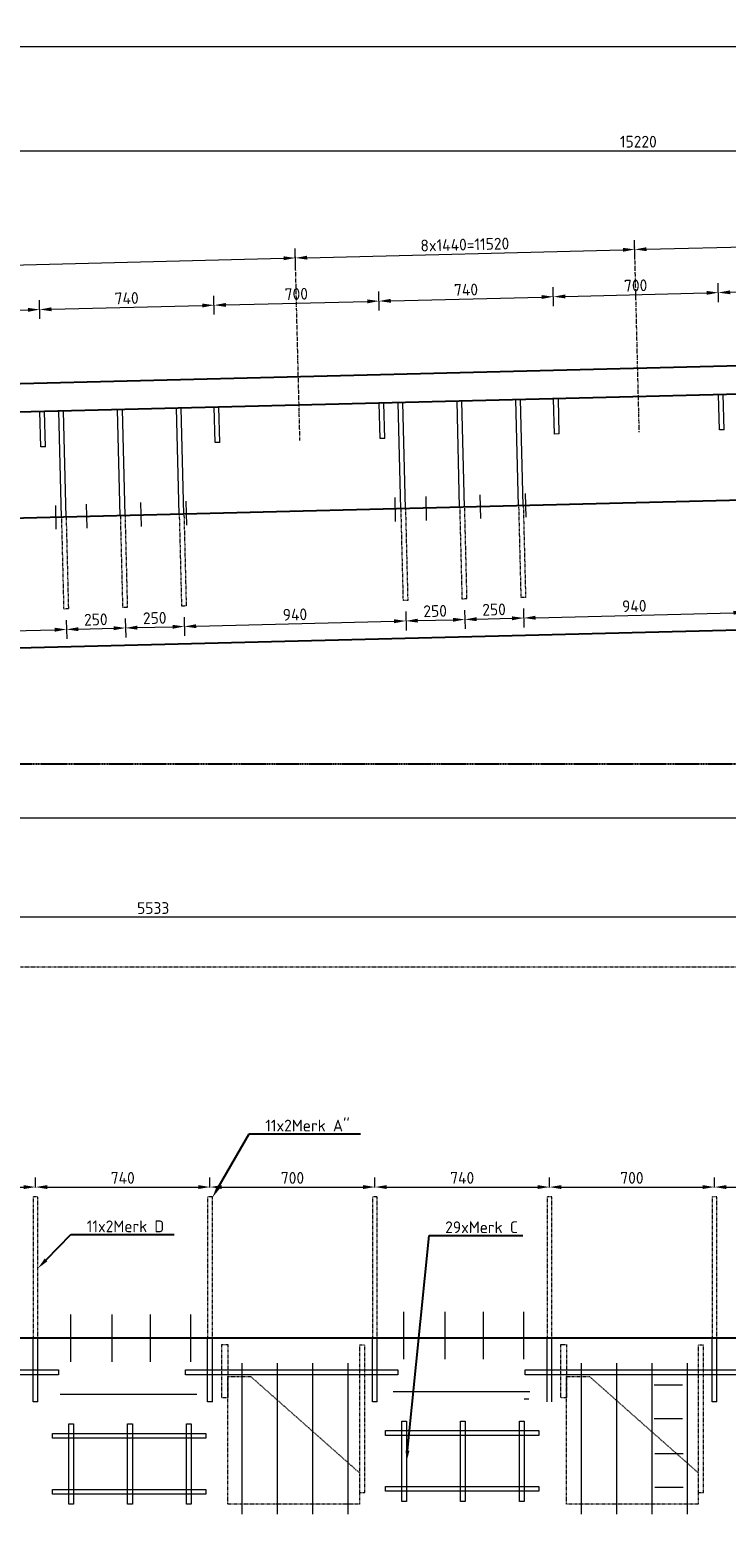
# Model space of a CAD drawing. Header units: millimetres. Extents: x -8028558 to 327273, y -63352 to 83293.
# Tile 163 of 195: x 249233 to 252188, y 10417 to 16718. Entities that reach past the tile are written whole.
import ezdxf
from ezdxf import colors
from ezdxf.entities.mleader import LeaderData, LeaderLine
from ezdxf.math import Vec2, Vec3

# ---------------------------------------------------------------- set-up
doc = ezdxf.new("R2010")
doc.units = ezdxf.units.MM
for name, pattern in [('NLCS-HIDDEN', [4, 2, -2]), ('XX-AFBREEK', [7, 4, -1, 1, -1]), ('XX-HART', [13, 4, -2, 1, -2, 4]), ('ZZ-HIDDEN-SO', [4, 2, -2])]:
    doc.linetypes.add(name, pattern=pattern)
for name, color, linetype, lineweight in [('B-CO-BC-AFBREEKLIJN-GD', 7, 'XX-AFBREEK', 25), ('B-CO-BC-BETONVORM-GD', 90, 'Continuous', 25), ('B-CO-BC-BETONVORM-GN', 10, 'ZZ-HIDDEN-SO', 13), ('B-CO-BC-BETONVORM-M', 7, 'Continuous', 18), ('B-CO-BC-STORTNAAD-GD', 10, 'BC-STORTNAAD', 25), ('B-CO-BC-WAPENING_HOOFDWAPENING-G', 170, 'Continuous', 18), ('B-CO-BC-WAPENING_HOOFDWAPENING-GN', 140, 'NLCS-HIDDEN', 13), ('X-XX-AL-HARTLIJN-G', 7, 'XX-HART', 18), ('X-XX-AL-M', 7, 'Continuous', 18), ('X-XX-AL-VERWIJZING-T25', 7, 'Continuous', 25)]:
    doc.layers.add(name, color=color, linetype=linetype, lineweight=lineweight)
doc.styles.add('NLCS-ISO-ANNOTATIEF-T25', font='NLCS-ISO.ttf', dxfattribs={"height": 2.5})
doc.styles.add('NLCS-ISO-MM20-T25', font='NLCS-ISO.ttf', dxfattribs={"height": 50})
doc.linetypes.add('BC-STORTNAAD', pattern='A,15,-1,[175,NLCS.SHX,S=1,R=0,X=0,Y=0],-1', length=17)
doc.dimstyles.new('NLCS-ANNOTATIEF-T25-PIJL_L0_H0', dxfattribs={"dimtxt": 2.5, "dimasz": 2.5, "dimexe": 2, "dimexo": 2, "dimgap": 0.7, "dimtad": 1, "dimdec": 0, "dimzin": 0, "dimdsep": 46, "dimtxsty": 'NLCS-ISO-ANNOTATIEF-T25', "dimcen": 0, "dimdle": 2, "dimclrd": 256, "dimclre": 256, "dimclrt": 256, "dimadec": 0, "dimazin": 0, "dimtfac": 1, "dimtdec": 3, "dimtofl": 0, "dimtmove": 0, "dimatfit": 3, "dimfxl": 2, "dimfxlon": 1, "dimtfillclr": 256, "dimtolj": 1, "dimtzin": 0, "dimlwd": -1, "dimlwe": -1, "dimarcsym": 0})
doc.dimstyles.new('NLCS-MM20-T25-PIJL_L0_H4', dxfattribs={"dimscale": 20, "dimtxt": 2.5, "dimasz": 2.5, "dimexe": 2, "dimexo": 2, "dimgap": 0.7, "dimtad": 1, "dimdec": 0, "dimzin": 0, "dimdsep": 46, "dimtxsty": 'NLCS-ISO-MM20-T25', "dimcen": 0, "dimdle": 2, "dimclrd": 256, "dimclre": 256, "dimclrt": 256, "dimadec": 4, "dimazin": 0, "dimtfac": 1, "dimtdec": 3, "dimtofl": 0, "dimtmove": 0, "dimatfit": 3, "dimfxl": 2, "dimfxlon": 1, "dimtfillclr": 256, "dimtolj": 1, "dimtzin": 0, "dimlwd": -1, "dimlwe": -1, "dimarcsym": 0})

# ---------------------------------------------------------------- blocks, each defined once
blk = doc.blocks.new('*D10')
at = {"layer": 'B-CO-BC-BETONVORM-M', "transparency": 16777216}
for p, q in [((243129.6, 16605.9), (243129.6, 16685.9)), ((243179.6, 16645.9), (262304.4, 16645.9)), ((262354.4, 16605.9), (262354.4, 16685.9))]:
    blk.add_line(p, q, dxfattribs=at)
for points in [[(243179.6, 16654.2), (243179.6, 16637.6), (243129.6, 16645.9)], [(262304.4, 16654.2), (262304.4, 16637.6), (262354.4, 16645.9)]]:
    blk.add_solid(points, dxfattribs=at)
at = {"layer": 'B-CO-BC-BETONVORM-M', "transparency": 16777216, "insert": (252742, 16684.9), "char_height": 50, "attachment_point": 5, "style": 'NLCS-ISO-ANNOTATIEF-T25'}
blk.add_mtext('\\A1;19225', dxfattribs=at)
blk = doc.blocks.new('*D1214')
at = {"layer": 'X-XX-AL-M', "transparency": 16777216}
for p, q in [((244204.6, 16163.4), (244204.6, 16243.4)), ((244254.6, 16203.4), (259374.9, 16203.4)), ((259424.9, 16163.4), (259424.9, 16243.4))]:
    blk.add_line(p, q, dxfattribs=at)
for points in [[(244254.6, 16211.7), (244254.6, 16195.1), (244204.6, 16203.4)], [(259374.9, 16211.7), (259374.9, 16195.1), (259424.9, 16203.4)]]:
    blk.add_solid(points, dxfattribs=at)
at = {"layer": 'X-XX-AL-M', "transparency": 16777216, "insert": (251814.7, 16242.4), "char_height": 50, "attachment_point": 5, "style": 'NLCS-ISO-MM20-T25'}
blk.add_mtext('\\A1;15220', dxfattribs=at)
blk = doc.blocks.new('*D953')
at = {"layer": 'X-XX-AL-M', "transparency": 16777216}
for p, q in [((248921.2, 15673), (248919.2, 15753)), ((250360.8, 15709), (250358.8, 15789)), ((248970.2, 15714.2), (250309.8, 15747.7))]:
    blk.add_line(p, q, dxfattribs=at)
for points in [[(250309.6, 15756.1), (250310, 15739.4), (250359.8, 15749)], [(248970, 15722.6), (248970.4, 15705.9), (248920.2, 15713)]]:
    blk.add_solid(points, dxfattribs=at)
blk = doc.blocks.new('*D954')
at = {"layer": 'X-XX-AL-M', "transparency": 16777216}
for p, q in [((251800.3, 15745), (251798.3, 15825)), ((250360.8, 15709), (250358.8, 15789)), ((250409.8, 15750.2), (251749.4, 15783.7))]:
    blk.add_line(p, q, dxfattribs=at)
for points in [[(250409.6, 15758.6), (250410, 15741.9), (250359.8, 15749)], [(251749.1, 15792.1), (251749.6, 15775.4), (251799.3, 15785)]]:
    blk.add_solid(points, dxfattribs=at)
at = {"layer": 'X-XX-AL-M', "transparency": 16777216, "insert": (251078.6, 15806), "char_height": 50, "attachment_point": 5, "rotation": 1.4321, "style": 'NLCS-ISO-MM20-T25'}
blk.add_mtext('\\A1;8x1440=11520', dxfattribs=at)
blk = doc.blocks.new('*D955')
at = {"layer": 'X-XX-AL-M', "transparency": 16777216}
for p, q in [((251800.3, 15745), (251798.3, 15825)), ((251849.3, 15786.2), (253188.9, 15819.7)), ((253239.9, 15781), (253237.9, 15860.9))]:
    blk.add_line(p, q, dxfattribs=at)
for points in [[(253188.7, 15828), (253189.1, 15811.4), (253238.9, 15821)], [(251849.1, 15794.6), (251849.5, 15777.9), (251799.3, 15785)]]:
    blk.add_solid(points, dxfattribs=at)
blk = doc.blocks.new('*D1247')
at = {"layer": 'X-XX-AL-M', "transparency": 16777216}
for p, q in [((249276.2, 15490), (249274.2, 15570)), ((248576.4, 15472.5), (248574.4, 15552.5)), ((248625.4, 15513.7), (249225.2, 15528.7))]:
    blk.add_line(p, q, dxfattribs=at)
for points in [[(248625.2, 15522.1), (248625.6, 15505.4), (248575.4, 15512.5)], [(249225, 15537.1), (249225.4, 15520.4), (249275.2, 15530)]]:
    blk.add_solid(points, dxfattribs=at)
at = {"layer": 'X-XX-AL-M', "transparency": 16777216, "insert": (248924.3, 15560.2), "char_height": 50, "attachment_point": 5, "rotation": 1.4321, "style": 'NLCS-ISO-MM20-T25'}
blk.add_mtext('\\A1;700', dxfattribs=at)
blk = doc.blocks.new('*D1248')
at = {"layer": 'X-XX-AL-M', "transparency": 16777216}
for p, q in [((249276.2, 15490), (249274.2, 15570)), ((250016, 15508.5), (250014, 15588.5)), ((249325.2, 15531.2), (249965, 15547.2))]:
    blk.add_line(p, q, dxfattribs=at)
for points in [[(249325, 15539.6), (249325.4, 15522.9), (249275.2, 15530)], [(249964.8, 15555.6), (249965.2, 15538.9), (250015, 15548.5)]]:
    blk.add_solid(points, dxfattribs=at)
at = {"layer": 'X-XX-AL-M', "transparency": 16777216, "insert": (249644.1, 15578.2), "char_height": 50, "attachment_point": 5, "rotation": 1.4321, "style": 'NLCS-ISO-MM20-T25'}
blk.add_mtext('\\A1;740', dxfattribs=at)
blk = doc.blocks.new('*D1249')
at = {"layer": 'X-XX-AL-M', "transparency": 16777216}
for p, q in [((250016, 15508.5), (250014, 15588.5)), ((250065, 15549.7), (250664.8, 15564.7)), ((250715.8, 15526), (250713.8, 15606))]:
    blk.add_line(p, q, dxfattribs=at)
for points in [[(250664.6, 15573.1), (250665, 15556.4), (250714.8, 15566)], [(250064.8, 15558.1), (250065.2, 15541.4), (250015, 15548.5)]]:
    blk.add_solid(points, dxfattribs=at)
at = {"layer": 'X-XX-AL-M', "transparency": 16777216, "insert": (250363.9, 15596.2), "char_height": 50, "attachment_point": 5, "rotation": 1.4321, "style": 'NLCS-ISO-MM20-T25'}
blk.add_mtext('\\A1;700', dxfattribs=at)
blk = doc.blocks.new('*D1250')
at = {"layer": 'X-XX-AL-M', "transparency": 16777216}
for p, q in [((250715.8, 15526), (250713.8, 15606)), ((250764.7, 15567.2), (251404.5, 15583.2)), ((251455.5, 15544.5), (251453.5, 15624.5))]:
    blk.add_line(p, q, dxfattribs=at)
for points in [[(250764.5, 15575.6), (250765, 15558.9), (250714.8, 15566)], [(251404.3, 15591.5), (251404.8, 15574.9), (251454.5, 15584.5)]]:
    blk.add_solid(points, dxfattribs=at)
at = {"layer": 'X-XX-AL-M', "transparency": 16777216, "insert": (251083.7, 15614.2), "char_height": 50, "attachment_point": 5, "rotation": 1.4321, "style": 'NLCS-ISO-MM20-T25'}
blk.add_mtext('\\A1;740', dxfattribs=at)
blk = doc.blocks.new('*D1251')
at = {"layer": 'X-XX-AL-M', "transparency": 16777216}
for p, q in [((252155.3, 15562), (252153.3, 15642)), ((251455.5, 15544.5), (251453.5, 15624.5)), ((251504.5, 15585.7), (252104.3, 15600.7))]:
    blk.add_line(p, q, dxfattribs=at)
for points in [[(251504.3, 15594), (251504.7, 15577.4), (251454.5, 15584.5)], [(252104.1, 15609), (252104.5, 15592.4), (252154.3, 15602)]]:
    blk.add_solid(points, dxfattribs=at)
at = {"layer": 'X-XX-AL-M', "transparency": 16777216, "insert": (251803.4, 15632.2), "char_height": 50, "attachment_point": 5, "rotation": 1.4321, "style": 'NLCS-ISO-MM20-T25'}
blk.add_mtext('\\A1;700', dxfattribs=at)
blk = doc.blocks.new('*D1252')
at = {"layer": 'X-XX-AL-M', "transparency": 16777216}
for p, q in [((252155.3, 15562), (252153.3, 15642)), ((252895.1, 15580.5), (252893.1, 15660.4)), ((252204.3, 15603.2), (252844.1, 15619.2))]:
    blk.add_line(p, q, dxfattribs=at)
for points in [[(252843.9, 15627.5), (252844.3, 15610.9), (252894.1, 15620.5)], [(252204.1, 15611.5), (252204.5, 15594.9), (252154.3, 15602)]]:
    blk.add_solid(points, dxfattribs=at)
at = {"layer": 'X-XX-AL-M', "transparency": 16777216, "insert": (252523.2, 15650.2), "char_height": 50, "attachment_point": 5, "rotation": 1.4321, "style": 'NLCS-ISO-MM20-T25'}
blk.add_mtext('\\A1;740', dxfattribs=at)
blk = doc.blocks.new('*D1185')
at = {"layer": 'X-XX-AL-M', "transparency": 16777216}
for p, q in [((248448.5, 14189), (248450.5, 14109)), ((249388.2, 14212.5), (249390.2, 14132.5)), ((248499.5, 14150.3), (249339.2, 14171.3))]:
    blk.add_line(p, q, dxfattribs=at)
for points in [[(249339, 14179.6), (249339.4, 14162.9), (249389.2, 14172.5)], [(248499.2, 14158.6), (248499.7, 14142), (248449.5, 14149)]]:
    blk.add_solid(points, dxfattribs=at)
at = {"layer": 'X-XX-AL-M', "transparency": 16777216, "insert": (248918.3, 14199.8), "char_height": 50, "attachment_point": 5, "rotation": 1.4321, "style": 'NLCS-ISO-MM20-T25'}
blk.add_mtext('\\A1;940', dxfattribs=at)
blk = doc.blocks.new('*D1186')
at = {"layer": 'X-XX-AL-M', "transparency": 16777216}
for p, q in [((249388.2, 14212.5), (249390.2, 14132.5)), ((249439.2, 14173.8), (249589.1, 14177.5)), ((249638.1, 14218.8), (249640.1, 14138.8))]:
    blk.add_line(p, q, dxfattribs=at)
for points in [[(249439, 14182.1), (249439.4, 14165.4), (249389.2, 14172.5)], [(249588.9, 14185.9), (249589.3, 14169.2), (249639.1, 14178.8)]]:
    blk.add_solid(points, dxfattribs=at)
at = {"layer": 'X-XX-AL-M', "transparency": 16777216, "insert": (249513.2, 14214.6), "char_height": 50, "attachment_point": 5, "rotation": 1.4321, "style": 'NLCS-ISO-MM20-T25'}
blk.add_mtext('\\A1;250', dxfattribs=at)
blk = doc.blocks.new('*D1187')
at = {"layer": 'X-XX-AL-M', "transparency": 16777216}
for p, q in [((249638.1, 14218.8), (249640.1, 14138.8)), ((249689.1, 14180), (249839, 14183.8)), ((249888, 14225), (249890, 14145))]:
    blk.add_line(p, q, dxfattribs=at)
for points in [[(249688.9, 14188.4), (249689.3, 14171.7), (249639.1, 14178.8)], [(249838.8, 14192.1), (249839.2, 14175.4), (249889, 14185)]]:
    blk.add_solid(points, dxfattribs=at)
at = {"layer": 'X-XX-AL-M', "transparency": 16777216, "insert": (249763.1, 14220.9), "char_height": 50, "attachment_point": 5, "rotation": 1.4321, "style": 'NLCS-ISO-MM20-T25'}
blk.add_mtext('\\A1;250', dxfattribs=at)
blk = doc.blocks.new('*D1188')
at = {"layer": 'X-XX-AL-M', "transparency": 16777216}
for p, q in [((250827.7, 14248.5), (250829.7, 14168.5)), ((249888, 14225), (249890, 14145)), ((249939, 14186.3), (250778.7, 14207.3))]:
    blk.add_line(p, q, dxfattribs=at)
for points in [[(249938.8, 14194.6), (249939.2, 14177.9), (249889, 14185)], [(250778.5, 14215.6), (250778.9, 14198.9), (250828.7, 14208.5)]]:
    blk.add_solid(points, dxfattribs=at)
at = {"layer": 'X-XX-AL-M', "transparency": 16777216, "insert": (250357.9, 14235.8), "char_height": 50, "attachment_point": 5, "rotation": 1.4321, "style": 'NLCS-ISO-MM20-T25'}
blk.add_mtext('\\A1;940', dxfattribs=at)
blk = doc.blocks.new('*D1189')
at = {"layer": 'X-XX-AL-M', "transparency": 16777216}
for p, q in [((250827.7, 14248.5), (250829.7, 14168.5)), ((251077.6, 14254.7), (251079.6, 14174.8)), ((250878.7, 14209.8), (251028.7, 14213.5))]:
    blk.add_line(p, q, dxfattribs=at)
for points in [[(250878.5, 14218.1), (250878.9, 14201.4), (250828.7, 14208.5)], [(251028.5, 14221.8), (251028.9, 14205.2), (251078.6, 14214.8)]]:
    blk.add_solid(points, dxfattribs=at)
at = {"layer": 'X-XX-AL-M', "transparency": 16777216, "insert": (250952.7, 14250.6), "char_height": 50, "attachment_point": 5, "rotation": 1.4321, "style": 'NLCS-ISO-MM20-T25'}
blk.add_mtext('\\A1;250', dxfattribs=at)
blk = doc.blocks.new('*D1190')
at = {"layer": 'X-XX-AL-M', "transparency": 16777216}
for p, q in [((251077.6, 14254.7), (251079.6, 14174.8)), ((251327.6, 14261), (251329.6, 14181)), ((251128.6, 14216), (251278.6, 14219.8))]:
    blk.add_line(p, q, dxfattribs=at)
for points in [[(251128.4, 14224.3), (251128.8, 14207.7), (251078.6, 14214.8)], [(251278.4, 14228.1), (251278.8, 14211.4), (251328.6, 14221)]]:
    blk.add_solid(points, dxfattribs=at)
at = {"layer": 'X-XX-AL-M', "transparency": 16777216, "insert": (251202.6, 14256.9), "char_height": 50, "attachment_point": 5, "rotation": 1.4321, "style": 'NLCS-ISO-MM20-T25'}
blk.add_mtext('\\A1;250', dxfattribs=at)
blk = doc.blocks.new('*D1191')
at = {"layer": 'X-XX-AL-M', "transparency": 16777216}
for p, q in [((251327.6, 14261), (251329.6, 14181)), ((251378.6, 14222.3), (252218.3, 14243.3)), ((252267.3, 14284.5), (252269.3, 14204.5))]:
    blk.add_line(p, q, dxfattribs=at)
for points in [[(252218.1, 14251.6), (252218.5, 14234.9), (252268.3, 14244.5)], [(251378.3, 14230.6), (251378.8, 14213.9), (251328.6, 14221)]]:
    blk.add_solid(points, dxfattribs=at)
at = {"layer": 'X-XX-AL-M', "transparency": 16777216, "insert": (251797.4, 14271.7), "char_height": 50, "attachment_point": 5, "rotation": 1.4321, "style": 'NLCS-ISO-MM20-T25'}
blk.add_mtext('\\A1;940', dxfattribs=at)
blk = doc.blocks.new('*D1219')
at = {"layer": 'X-XX-AL-M', "transparency": 16777216}
for p, q in [((248557.6, 11804.7), (248557.6, 11846)), ((249257.4, 11804.7), (249257.4, 11846)), ((248607.6, 11806), (249207.4, 11806))]:
    blk.add_line(p, q, dxfattribs=at)
for points in [[(248607.6, 11814.3), (248607.6, 11797.7), (248557.6, 11806)], [(249207.4, 11814.3), (249207.4, 11797.7), (249257.4, 11806)]]:
    blk.add_solid(points, dxfattribs=at)
at = {"layer": 'X-XX-AL-M', "transparency": 16777216, "insert": (248907.5, 11845), "char_height": 50, "attachment_point": 5, "style": 'NLCS-ISO-MM20-T25'}
blk.add_mtext('\\A1;700', dxfattribs=at)
blk = doc.blocks.new('*D1220')
at = {"layer": 'X-XX-AL-M', "transparency": 16777216}
for p, q in [((249257.4, 11804.7), (249257.4, 11846)), ((249997.6, 11804.7), (249997.6, 11846)), ((249307.4, 11806), (249947.6, 11806))]:
    blk.add_line(p, q, dxfattribs=at)
for points in [[(249307.4, 11814.3), (249307.4, 11797.7), (249257.4, 11806)], [(249947.6, 11814.3), (249947.6, 11797.7), (249997.6, 11806)]]:
    blk.add_solid(points, dxfattribs=at)
at = {"layer": 'X-XX-AL-M', "transparency": 16777216, "insert": (249627.5, 11845), "char_height": 50, "attachment_point": 5, "style": 'NLCS-ISO-MM20-T25'}
blk.add_mtext('\\A1;740', dxfattribs=at)
blk = doc.blocks.new('*D1221')
at = {"layer": 'X-XX-AL-M', "transparency": 16777216}
for p, q in [((249997.6, 11804.7), (249997.6, 11846)), ((250697.4, 11804.7), (250697.4, 11846)), ((250047.6, 11806), (250647.4, 11806))]:
    blk.add_line(p, q, dxfattribs=at)
for points in [[(250047.6, 11814.3), (250047.6, 11797.7), (249997.6, 11806)], [(250647.4, 11814.3), (250647.4, 11797.7), (250697.4, 11806)]]:
    blk.add_solid(points, dxfattribs=at)
at = {"layer": 'X-XX-AL-M', "transparency": 16777216, "insert": (250347.5, 11845), "char_height": 50, "attachment_point": 5, "style": 'NLCS-ISO-MM20-T25'}
blk.add_mtext('\\A1;700', dxfattribs=at)
blk = doc.blocks.new('*D1222')
at = {"layer": 'X-XX-AL-M', "transparency": 16777216}
for p, q in [((250697.4, 11804.7), (250697.4, 11846)), ((251437.6, 11804.7), (251437.6, 11846)), ((250747.4, 11806), (251387.6, 11806))]:
    blk.add_line(p, q, dxfattribs=at)
for points in [[(250747.4, 11814.3), (250747.4, 11797.7), (250697.4, 11806)], [(251387.6, 11814.3), (251387.6, 11797.7), (251437.6, 11806)]]:
    blk.add_solid(points, dxfattribs=at)
at = {"layer": 'X-XX-AL-M', "transparency": 16777216, "insert": (251067.5, 11845), "char_height": 50, "attachment_point": 5, "style": 'NLCS-ISO-MM20-T25'}
blk.add_mtext('\\A1;740', dxfattribs=at)
blk = doc.blocks.new('*D1223')
at = {"layer": 'X-XX-AL-M', "transparency": 16777216}
for p, q in [((251437.6, 11804.7), (251437.6, 11846)), ((252137.4, 11804.7), (252137.4, 11846)), ((251487.6, 11806), (252087.4, 11806))]:
    blk.add_line(p, q, dxfattribs=at)
for points in [[(251487.6, 11814.3), (251487.6, 11797.7), (251437.6, 11806)], [(252087.4, 11814.3), (252087.4, 11797.7), (252137.4, 11806)]]:
    blk.add_solid(points, dxfattribs=at)
at = {"layer": 'X-XX-AL-M', "transparency": 16777216, "insert": (251787.5, 11845), "char_height": 50, "attachment_point": 5, "style": 'NLCS-ISO-MM20-T25'}
blk.add_mtext('\\A1;700', dxfattribs=at)
blk = doc.blocks.new('*D1224')
at = {"layer": 'X-XX-AL-M', "transparency": 16777216}
for p, q in [((252137.4, 11804.7), (252137.4, 11846)), ((252877.6, 11804.7), (252877.6, 11846)), ((252187.4, 11806), (252827.6, 11806))]:
    blk.add_line(p, q, dxfattribs=at)
for points in [[(252187.4, 11814.3), (252187.4, 11797.7), (252137.4, 11806)], [(252827.6, 11814.3), (252827.6, 11797.7), (252877.6, 11806)]]:
    blk.add_solid(points, dxfattribs=at)
at = {"layer": 'X-XX-AL-M', "transparency": 16777216, "insert": (252507.5, 11845), "char_height": 50, "attachment_point": 5, "style": 'NLCS-ISO-MM20-T25'}
blk.add_mtext('\\A1;740', dxfattribs=at)
blk = doc.blocks.new('*D964')
at = {"layer": 'X-XX-AL-M', "transparency": 16777216}
for p, q in [((246169.5, 13331.9), (246169.5, 13411.9)), ((259641.1, 13371.9), (246219.5, 13371.9)), ((259691.1, 13331.9), (259691.1, 13411.9))]:
    blk.add_line(p, q, dxfattribs=at)
for points in [[(246219.5, 13380.2), (246219.5, 13363.6), (246169.5, 13371.9)], [(259641.1, 13380.2), (259641.1, 13363.6), (259691.1, 13371.9)]]:
    blk.add_solid(points, dxfattribs=at)
at = {"layer": 'X-XX-AL-M', "transparency": 16777216, "insert": (252930.3, 13410.9), "char_height": 50, "attachment_point": 5, "style": 'NLCS-ISO-MM20-T25'}
blk.add_mtext('\\A1;13522', dxfattribs=at)
blk = doc.blocks.new('*D1281')
at = {"layer": 'X-XX-AL-M', "transparency": 16777216}
for p, q in [((246990, 12911), (246990, 12991)), ((252523.1, 12911), (252523.1, 12991)), ((252473.1, 12951), (247040, 12951))]:
    blk.add_line(p, q, dxfattribs=at)
for points in [[(247040, 12959.3), (247040, 12942.6), (246990, 12951)], [(252473.1, 12959.3), (252473.1, 12942.6), (252523.1, 12951)]]:
    blk.add_solid(points, dxfattribs=at)
at = {"layer": 'X-XX-AL-M', "transparency": 16777216, "insert": (249756.6, 12990), "char_height": 50, "attachment_point": 5, "style": 'NLCS-ISO-MM20-T25'}
blk.add_mtext('\\A1;5533', dxfattribs=at)

msp = doc.modelspace()

# ---------------------------------------------------------------- linework, layer by layer
at = {"layer": 'B-CO-BC-AFBREEKLIJN-GD', "flags": 128}
msp.add_lwpolyline([(242274.4, 13602.3), (262893.6, 13602.3)], dxfattribs=at)
at = {"layer": 'B-CO-BC-BETONVORM-GD', "flags": 128}
for points in [[(259424.9, 15470.6), (244389, 15094.7)], [(259502.8, 15352.5), (244190.5, 14969.7)], [(243174.6, 13944), (262384.6, 14424.3)], [(262329.6, 11164.7), (243124.6, 11164.7)]]:
    msp.add_lwpolyline(points, dxfattribs=at)
at = {"layer": 'B-CO-BC-BETONVORM-GN', "flags": 128}
msp.add_lwpolyline([(252523.1, 12738.7), (246990, 12738.7)], dxfattribs=at)
at = {"layer": 'B-CO-BC-STORTNAAD-GD', "flags": 128}
msp.add_lwpolyline([(262370.9, 14974.1), (243159.6, 14493.8)], dxfattribs=at)
at = {"layer": 'B-CO-BC-WAPENING_HOOFDWAPENING-G', "flags": 128}
for points in [[(250735.6, 15133.3), (250715.6, 15132.8)], [(250719.3, 14982.9), (250715.6, 15132.8)], [(250739.3, 14983.4), (250735.6, 15133.3)], [(250815.6, 15135.3), (250795.6, 15134.8)], [(250806.8, 14685), (250795.6, 15134.8)], [(250826.8, 14685.5), (250815.6, 15135.3)], [(251065.5, 15141.6), (251045.5, 15141.1)], [(251056.7, 14691.2), (251045.5, 15141.1)], [(251076.7, 14691.7), (251065.5, 15141.6)], [(251315.4, 15147.8), (251295.4, 15147.3)], [(251306.7, 14697.5), (251295.4, 15147.3)], [(251326.6, 14698), (251315.4, 15147.8)], [(251475.4, 15151.8), (251455.4, 15151.3)], [(251459.1, 15001.4), (251455.4, 15151.3)], [(251479.1, 15001.9), (251475.4, 15151.8)], [(252175.1, 15169.3), (252155.1, 15168.8)], [(252158.9, 15018.9), (252155.1, 15168.8)], [(252178.9, 15019.4), (252175.1, 15169.3)], [(249296, 15097.4), (249276, 15096.9)], [(249279.8, 14946.9), (249276, 15096.9)], [(249299.8, 14947.4), (249296, 15097.4)], [(249376, 15099.4), (249356, 15098.9)], [(249367.3, 14649), (249356, 15098.9)], [(249387.3, 14649.5), (249376, 15099.4)], [(249625.9, 15105.6), (249605.9, 15105.1)], [(249617.2, 14655.2), (249605.9, 15105.1)], [(249637.2, 14655.7), (249625.9, 15105.6)], [(249875.9, 15111.9), (249855.9, 15111.4)], [(249867.1, 14661.5), (249855.9, 15111.4)], [(249887.1, 14662), (249875.9, 15111.9)], [(250035.8, 15115.8), (250015.8, 15115.4)], [(250019.6, 14965.4), (250015.8, 15115.4)], [(250039.5, 14965.9), (250035.8, 15115.8)], [(251479.1, 15001.9), (251459.1, 15001.4)], [(252178.9, 15019.4), (252158.9, 15018.9)], [(249299.8, 14947.4), (249279.8, 14946.9)], [(250039.5, 14965.9), (250019.6, 14965.4)], [(250739.3, 14983.4), (250719.3, 14982.9)], [(251146.8, 14642.8), (251144.3, 14744.1)], [(251338.5, 14648.3), (251336, 14749.6)], [(249345.6, 14597.7), (249343, 14699.1)], [(249476.9, 14602.4), (249474.4, 14703.8)], [(249707.2, 14609.9), (249704.6, 14711.3)], [(249898.9, 14615.4), (249896.3, 14716.8)], [(250785.2, 14630.6), (250782.7, 14732)], [(250916.5, 14635.3), (250914, 14736.6)], [(249407.3, 11064.7), (249407.3, 11264.7)], [(249582.8, 11064.7), (249582.8, 11264.7)], [(249745.4, 11064.7), (249745.4, 11264.7)], [(249916.1, 11064.7), (249916.1, 11264.7)], [(250819.8, 11076.3), (250819.8, 11276.3)], [(250995.3, 11076.3), (250995.3, 11276.3)], [(251158, 11076.3), (251158, 11276.3)], [(251328.7, 11076.3), (251328.7, 11276.3)], [(249247.4, 10894.7), (249247.4, 11164.7)], [(249267.4, 10894.7), (249267.4, 11164.7)], [(249987.6, 10894.7), (249987.6, 11164.7)], [(250007.6, 10894.7), (250007.6, 11164.7)], [(250687.4, 10894.7), (250687.4, 11164.7)], [(250707.4, 10894.7), (250707.4, 11164.7)], [(251427.6, 10894.7), (251427.6, 11164.7)], [(251447.6, 10894.7), (251447.6, 11164.7)], [(252127.4, 10894.7), (252127.4, 11164.7)], [(252147.4, 10894.7), (252147.4, 11164.7)], [(250132.4, 11058.9), (250132.4, 10417.3)], [(250282.4, 11058.9), (250282.4, 10417.3)], [(250432.4, 11058.9), (250432.4, 10417.3)], [(250582.4, 11058.9), (250582.4, 10417.3)], [(251572.4, 11058.9), (251572.4, 10417.3)], [(251722.4, 11058.9), (251722.4, 10417.3)], [(251872.4, 11058.9), (251872.4, 10417.3)], [(252022.4, 11058.9), (252022.4, 10417.3)], [(252002, 10964.8), (251881.9, 10964.8)], [(249941.3, 10925.9), (249362.3, 10925.9)], [(251353.8, 10937.5), (250774.9, 10937.5)], [(251350.6, 10906.3), (251330.6, 10906.3)], [(249267.4, 10894.7), (249247.4, 10894.7)], [(250007.6, 10894.7), (249987.6, 10894.7)], [(250707.4, 10894.7), (250687.4, 10894.7)], [(252147.4, 10894.7), (252127.4, 10894.7)], [(252002, 10822.8), (251881.9, 10822.8)], [(252005.2, 10673.8), (251885.1, 10673.8)], [(252005.2, 10531.7), (251885.1, 10531.7)]]:
    msp.add_lwpolyline(points, dxfattribs=at)
at = {"layer": 'B-CO-BC-WAPENING_HOOFDWAPENING-G'}
for points in [[(249354.4, 11009.7), (248454.4, 11009.7), (248454.4, 11029.7), (249354.4, 11029.7)], [(250794.4, 11009.7), (249894.4, 11009.7), (249894.4, 11029.7), (250794.4, 11029.7)], [(252234.4, 11009.7), (251334.4, 11009.7), (251334.4, 11029.7), (252234.4, 11029.7)], [(249418.3, 10460.7), (249398.3, 10460.7), (249398.3, 10800.7), (249418.3, 10800.7)], [(249668.3, 10460.7), (249648.3, 10460.7), (249648.3, 10800.7), (249668.3, 10800.7)], [(249918.3, 10460.7), (249898.3, 10460.7), (249898.3, 10800.7), (249918.3, 10800.7)], [(250830.8, 10472.2), (250810.8, 10472.2), (250810.8, 10812.2), (250830.8, 10812.2)], [(251080.8, 10472.2), (251060.8, 10472.2), (251060.8, 10812.2), (251080.8, 10812.2)], [(251330.8, 10472.2), (251310.8, 10472.2), (251310.8, 10812.2), (251330.8, 10812.2)], [(249980.2, 10740.7), (249330.2, 10740.7), (249330.2, 10760.7), (249980.2, 10760.7)], [(251392.8, 10752.3), (250742.8, 10752.3), (250742.8, 10772.3), (251392.8, 10772.3)], [(249980.2, 10503.2), (249330.2, 10503.2), (249330.2, 10523.2), (249980.2, 10523.2)], [(251392.8, 10514.8), (250742.8, 10514.8), (250742.8, 10534.8), (251392.8, 10534.8)]]:
    msp.add_lwpolyline(points, close=True, dxfattribs=at)
at = {"layer": 'B-CO-BC-WAPENING_HOOFDWAPENING-GN', "flags": 128}
for points in [[(250806.8, 14685), (250816.6, 14295.1)], [(250826.8, 14685.5), (250836.6, 14295.6)], [(251056.7, 14691.2), (251066.5, 14301.4)], [(251076.7, 14691.7), (251086.5, 14301.9)], [(251306.7, 14697.5), (251316.4, 14307.6)], [(251326.6, 14698), (251336.4, 14308.1)], [(249367.3, 14649), (249377, 14259.1)], [(249387.3, 14649.5), (249397, 14259.6)], [(249617.2, 14655.2), (249626.9, 14265.4)], [(249637.2, 14655.7), (249646.9, 14265.9)], [(249867.1, 14661.5), (249876.9, 14271.6)], [(249887.1, 14662), (249896.8, 14272.1)], [(251336.4, 14308.1), (251316.4, 14307.6)], [(249397, 14259.6), (249377, 14259.1)], [(249646.9, 14265.9), (249626.9, 14265.4)], [(249896.8, 14272.1), (249876.9, 14271.6)], [(250836.6, 14295.6), (250816.6, 14295.1)], [(251086.5, 14301.9), (251066.5, 14301.4)], [(249267.4, 11764.7), (249247.4, 11764.7)], [(249247.4, 11764.7), (249247.4, 11164.7)], [(249267.4, 11164.7), (249267.4, 11764.7)], [(250007.6, 11764.7), (249987.6, 11764.7)], [(249987.6, 11764.7), (249987.6, 11164.7)], [(250007.6, 11164.7), (250007.6, 11764.7)], [(250707.4, 11764.7), (250687.4, 11764.7)], [(250687.4, 11764.7), (250687.4, 11164.7)], [(250707.4, 11164.7), (250707.4, 11764.7)], [(251447.6, 11764.7), (251427.6, 11764.7)], [(251427.6, 11764.7), (251427.6, 11164.7)], [(251447.6, 11164.7), (251447.6, 11764.7)], [(252147.4, 11764.7), (252127.4, 11764.7)], [(252127.4, 11764.7), (252127.4, 11164.7)], [(252147.4, 11164.7), (252147.4, 11764.7)], [(250073.5, 10460.5), (250073.5, 11001.7)], [(250073.5, 11001.7), (250170.8, 11001.7)], [(250170.8, 11001.7), (250632.1, 10593)], [(251510.6, 10460.5), (251510.6, 11001.7)], [(251510.6, 11001.7), (251607.9, 11001.7)], [(251607.9, 11001.7), (252069.2, 10593)], [(250632.1, 10460.5), (250073.5, 10460.5)], [(250632.1, 10509.2), (250632.1, 10460.5)], [(252069.2, 10460.5), (251510.6, 10460.5)], [(252069.2, 10509.2), (252069.2, 10460.5)]]:
    msp.add_lwpolyline(points, dxfattribs=at)
at = {"layer": 'B-CO-BC-WAPENING_HOOFDWAPENING-GN'}
for points in [[(250073.5, 10911.3), (250048.2, 10911.3), (250048.2, 11137.3), (250073.5, 11137.3)], [(250654.4, 11135.1), (250632.1, 11135.1), (250632.1, 10509.2), (250654.4, 10509.2)], [(251510.6, 10911.3), (251485.4, 10911.3), (251485.4, 11137.3), (251510.6, 11137.3)], [(252091.5, 11135.1), (252069.2, 11135.1), (252069.2, 10509.2), (252091.5, 10509.2)]]:
    msp.add_lwpolyline(points, close=True, dxfattribs=at)
at = {"layer": 'X-XX-AL-HARTLIJN-G', "flags": 128}
for points in [[(250379.2, 14974.2), (250359.2, 15772.1)], [(251818.7, 15010.2), (251798.8, 15808.1)]]:
    msp.add_lwpolyline(points, dxfattribs=at)

# ---------------------------------------------------------------- dimensions: what is measured, and where the dimension line sits
at = {"layer": 'B-CO-BC-BETONVORM-M'}
dim = msp.add_linear_dim(base=(262354.4, 16645.9), p1=(243129.6, 15334.5), p2=(262354.4, 15632.6), dimstyle='NLCS-ANNOTATIEF-T25-PIJL_L0_H0', dxfattribs=at)
dim.commit()
dim.dimension.update_dxf_attribs({"geometry": '*D10', "text_midpoint": (252742, 16645.9), "dimtype": 160})
at = {"layer": 'X-XX-AL-M'}
for base, p1, p2, picture, middle in [((259424.9, 16203.4), (244204.6, 15119.4), (259424.9, 15520.7), '*D1214', (251814.7, 16242.4)), ((246169.5, 13371.9), (259691.1, 11834), (246169.5, 11834), '*D964', (252930.3, 13410.9)), ((246990, 12951), (252523.1, 12738.7), (246990, 12738.7), '*D1281', (249756.6, 12990)), ((249257.4, 11806), (248557.6, 11764.7), (249257.4, 11764.7), '*D1219', (248907.5, 11845)), ((249997.6, 11806), (249257.4, 11764.7), (249997.6, 11764.7), '*D1220', (249627.5, 11845)), ((250697.4, 11806), (249997.6, 11764.7), (250697.4, 11764.7), '*D1221', (250347.5, 11845)), ((251437.6, 11806), (250697.4, 11764.7), (251437.6, 11764.7), '*D1222', (251067.5, 11845)), ((252137.4, 11806), (251437.6, 11764.7), (252137.4, 11764.7), '*D1223', (251787.5, 11845)), ((252877.6, 11806), (252137.4, 11764.7), (252877.6, 11764.7), '*D1224', (252507.5, 11845))]:
    dim = msp.add_linear_dim(base=base, p1=p1, p2=p2, dimstyle='NLCS-MM20-T25-PIJL_L0_H4', dxfattribs=at)
    dim.commit()
    dim.dimension.update_dxf_attribs({"geometry": picture, "text_midpoint": middle})
for base, p1, p2, text, picture, middle in [((251799.3, 15785), (250375.4, 15124.3), (251815, 15160.3), '8x<>=11520', '*D954', (251078.6, 15806)), ((253238.9, 15821), (251815, 15160.3), (253254.5, 15196.3), ' ', '*D955', (252519.1, 15803)), ((250359.8, 15749), (248935.9, 15088.4), (250375.4, 15124.3), ' ', '*D953', (249640, 15731))]:
    dim = msp.add_linear_dim(base=base, p1=p1, p2=p2, angle=181.4321, text=text, dimstyle='NLCS-MM20-T25-PIJL_L0_H4', dxfattribs=at)
    dim.commit()
    dim.dimension.update_dxf_attribs({"geometry": picture, "text_midpoint": middle})
for base, p1, p2, picture, middle in [((250714.8, 15566), (250025.8, 15115.6), (250725.6, 15133.1), '*D1249', (250363.9, 15596.2)), ((251454.5, 15584.5), (250725.6, 15133.1), (251465.4, 15151.6), '*D1250', (251083.7, 15614.2)), ((252154.3, 15602), (251465.4, 15151.6), (252165.1, 15169.1), '*D1251', (251803.4, 15632.2)), ((252894.1, 15620.5), (252165.1, 15169.1), (252904.9, 15187.6), '*D1252', (252523.2, 15650.2)), ((249275.2, 15530), (248586.3, 15079.6), (249286, 15097.1), '*D1247', (248924.3, 15560.2)), ((250015, 15548.5), (249286, 15097.1), (250025.8, 15115.6), '*D1248', (249644.1, 15578.2)), ((251328.6, 14221), (251076.5, 14301.6), (251326.4, 14307.9), '*D1190', (251202.6, 14256.9)), ((252268.3, 14244.5), (251326.4, 14307.9), (252266.1, 14331.3), '*D1191', (251797.4, 14271.7)), ((249389.2, 14172.5), (248447.3, 14235.9), (249387, 14259.4), '*D1185', (248918.3, 14199.8)), ((249639.1, 14178.8), (249387, 14259.4), (249636.9, 14265.6), '*D1186', (249513.2, 14214.6)), ((249889, 14185), (249636.9, 14265.6), (249886.8, 14271.9), '*D1187', (249763.1, 14220.9)), ((250828.7, 14208.5), (249886.8, 14271.9), (250826.6, 14295.4), '*D1188', (250357.9, 14235.8)), ((251078.6, 14214.8), (250826.6, 14295.4), (251076.5, 14301.6), '*D1189', (250952.7, 14250.6))]:
    dim = msp.add_linear_dim(base=base, p1=p1, p2=p2, angle=181.4321, dimstyle='NLCS-MM20-T25-PIJL_L0_H4', dxfattribs=at)
    dim.commit()
    dim.dimension.update_dxf_attribs({"geometry": picture, "text_midpoint": middle})

# ---------------------------------------------------------------- leaders
at = {"layer": 'X-XX-AL-VERWIJZING-T25'}
ml = msp.add_multileader_mtext('Standard', dxfattribs=at)
ml.set_content('6 Ø125xØ119 Hostalit-Z\\P1 Ø110xØ103 Hostalit-Z\\P(buis 100mm uitstek)', color=256, style='NLCS-ISO-MM20-T25')
ml.set_leader_properties(color=256, linetype='ByLayer', lineweight=-1)
ml.build(insert=Vec2(0, 0))
ml.multileader.update_dxf_attribs({"text_left_attachment_type": 5, "text_right_attachment_type": 5, "dogleg_length": 50, "arrow_head_size": 50})
ctx = ml.context
ctx.base_point, ctx.char_height, ctx.arrow_head_size, ctx.landing_gap_size, ctx.plane_origin = Vec3(247892, 13087.6), 50, 50, 18, Vec3(245746.5, 13240.1)
ctx.left_attachment, ctx.right_attachment = 5, 5
notes = []
notes.append((ctx, [(0, (1, 1, 0), (247842, 13087.6), (1, 0), 50, [(0, [(247555, 13170.5)], 0, [])])]))
ctx.mtext.insert, ctx.mtext.width, ctx.mtext.flow_direction = Vec3(247910, 13319.3), 13466.668, 5
ml = msp.add_multileader_mtext('Standard', dxfattribs=at)
ml.set_content("11x2Merk A''", color=256, style='NLCS-ISO-MM20-T25')
ml.set_leader_properties(color=256, linetype='ByLayer', lineweight=-1)
ml.build(insert=Vec2(0, 0))
ml.multileader.update_dxf_attribs({"text_left_attachment_type": 5, "text_right_attachment_type": 5, "dogleg_length": 50, "arrow_head_size": 50})
ctx = ml.context
ctx.base_point, ctx.char_height, ctx.arrow_head_size, ctx.landing_gap_size, ctx.plane_origin = Vec3(250214, 12031.9), 50, 50, 18, Vec3(250007.6, 11761)
ctx.left_attachment, ctx.right_attachment = 5, 5
notes.append((ctx, [(0, (1, 1, 0), (250164, 12031.9), (1, 0), 50, [(0, [(250007.6, 11761)], 0, [])])]))
ctx.mtext.insert, ctx.mtext.flow_direction = Vec3(250232, 12091.9), 5
ml = msp.add_multileader_mtext('Standard', dxfattribs=at)
ml.set_content('11x2Merk D', color=256, style='NLCS-ISO-MM20-T25')
ml.set_leader_properties(color=256, linetype='ByLayer', lineweight=-1)
ml.build(insert=Vec2(0, 0))
ml.multileader.update_dxf_attribs({"text_left_attachment_type": 5, "text_right_attachment_type": 5, "dogleg_length": 50, "arrow_head_size": 50})
ctx = ml.context
ctx.base_point, ctx.char_height, ctx.arrow_head_size, ctx.landing_gap_size, ctx.plane_origin = Vec3(249456.9, 11604.4), 50, 50, 18, Vec3(249293.1, 11407.4)
ctx.left_attachment, ctx.right_attachment = 5, 5
notes.append((ctx, [(0, (1, 1, 0), (249406.9, 11604.4), (1, 0), 50, [(0, [(249267.4, 11461)], 0, [])])]))
ctx.mtext.insert, ctx.mtext.flow_direction = Vec3(249474.9, 11664.4), 5
ml = msp.add_multileader_mtext('Standard', dxfattribs=at)
ml.set_content('29xMerk C', color=256, style='NLCS-ISO-MM20-T25')
ml.set_leader_properties(color=256, linetype='ByLayer', lineweight=-1)
ml.build(insert=Vec2(0, 0))
ml.multileader.update_dxf_attribs({"text_left_attachment_type": 5, "text_right_attachment_type": 5, "dogleg_length": 50, "arrow_head_size": 50})
ctx = ml.context
ctx.base_point, ctx.char_height, ctx.arrow_head_size, ctx.landing_gap_size, ctx.plane_origin = Vec3(250977.3, 11600.5), 50, 50, 18, Vec3(250830.8, 10638.6)
ctx.left_attachment, ctx.right_attachment = 5, 5
notes.append((ctx, [(0, (1, 1, 0), (250927.3, 11600.5), (1, 0), 50, [(0, [(250830.8, 10638.6)], 0, [])])]))
ctx.mtext.insert, ctx.mtext.flow_direction = Vec3(250995.3, 11660.5), 5
for ctx, leaders in notes:
    for number, flags, end, landing, length, lines in leaders:
        leader = LeaderData()
        leader.index, (leader.has_last_leader_line, leader.has_dogleg_vector, leader.attachment_direction) = number, flags
        leader.last_leader_point, leader.dogleg_vector, leader.dogleg_length = Vec3(end), Vec3(landing), length
        for number, points, colour, breaks in lines:
            line = LeaderLine()
            line.index, line.vertices, line.color, line.breaks = number, Vec3.list(points), colors.encode_raw_color(colour), breaks
            leader.lines.append(line)
        ctx.leaders.append(leader)

doc.saveas('drawing.dxf')
